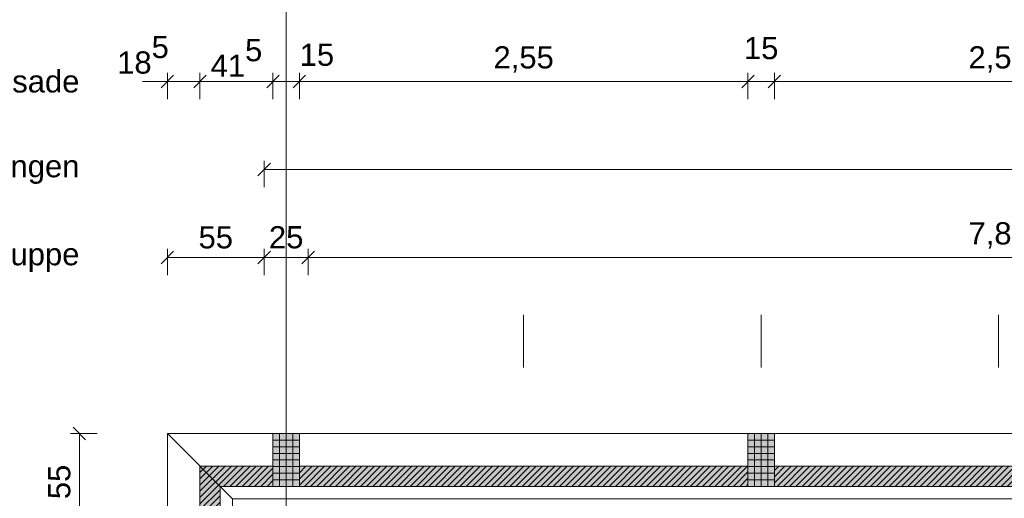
# Model space of a CAD drawing. Header units: metres. Extents: x -111 to 152, y -132 to 99.
# Tile 53 of 256: x -40.66 to -35.07, y 0.31 to 3.03. Entities that reach past the tile are written whole.
import ezdxf

# ---------------------------------------------------------------- set-up
doc = ezdxf.new("R2010")
doc.units = ezdxf.units.M
doc.header["$PDMODE"] = 1
doc.header["$PDSIZE"] = -2
doc.linetypes.add('Achsen 01', pattern=[5.291531, 3.175, -1.058062, 0.352704, -0.705764])
doc.linetypes.add('Raster 01', pattern=[2, 1, -1])
doc.layers.get('0').update_dxf_attribs({"lineweight": 25})
for name, color, linetype, lineweight, true_color in [('014_Fassadenarbeiten-000 Aufsicht Betonfertigteile', 7, 'Continuous', 9, 0xc0c0c0), ('AV1-Achsen', 1, 'Achsen 01', 18, 0xff0000), ('AV1-Raster', 7, 'Raster 01', 9, 0xa6a6a6)]:
    doc.layers.add(name, color=color, linetype=linetype, lineweight=lineweight, true_color=true_color)
for name, color, linetype, lineweight in [('014_Fassadenarbeiten-330 Betonfertigteile vertikal', 7, 'Continuous', 9), ('014_Fassadenarbeiten-330 Mauerwerk 11.5cm', 7, 'Continuous', 9), ('_1.35m (3D)', 7, 'Continuous', 9), ('_EG (2D)', 7, 'Continuous', 9), ('_GRU (2D)', 7, 'Continuous', 9), ('Bemaßung-Bemaßung', 7, 'Continuous', 9), ('Keine', 7, 'Continuous', 9)]:
    doc.layers.add(name, color=color, linetype=linetype, lineweight=lineweight)
doc.layers.get('0').freeze()
doc.styles.add('Arial', font='arial.ttf')
doc.dimstyles.new('COE 50', dxfattribs={"dimtxt": 126.090495, "dimasz": 0.001414, "dimexe": 0.001, "dimexo": 0.01, "dimgap": 0.001, "dimtad": 1, "dimdec": 3, "dimtxsty": 'Arial', "dimblk": 'VW_SLASH-3', "dimblk1": 'VW_SLASH-3', "dimblk2": 'VW_SLASH-3', "dimcen": 0, "dimadec": 3, "dimazin": 0, "dimtfac": 0.8, "dimtdec": 3, "dimtix": 1, "dimtmove": 0, "dimatfit": 0, "dimldrblk": 'VW_SLASH-2', "dimfxl": 0.002, "dimfxlon": 1, "dimfrac": 2, "dimtolj": 1, "dimarcsym": 0})
pattern_1 = [(45, (0, 0), (0.01767767, -0.01767767), [])]
pattern_2 = [(-90, (0, 0), (0.0375, 0), [])]
pattern_3 = [(0, (0, 0), (2e-18, -0.0375), [])]

# ---------------------------------------------------------------- blocks, each defined once
blk = doc.blocks.new('Group-2')
at = {"layer": 'AV1-Raster'}
for p, q in [((-37.8, -22.95), (-37.8, 1.35)), ((-36.45, -22.95), (-36.45, 1.35)), ((-35.1, -22.95), (-35.1, 1.35))]:
    blk.add_line(p, q, dxfattribs=at)
blk = doc.blocks.new('1.35m (3D)')
at = {"layer": 'AV1-Raster', "color": 7}
blk.add_blockref('Group-2', (0, 0), dxfattribs=at)
blk = doc.blocks.new('VW_SLASH-3')
at = {"color": 0, "linetype": 'ByBlock', "lineweight": -2, "transparency": 16777216}
blk.add_line((0, 0), (-1, 0), dxfattribs=at)
at = {"color": 0, "linetype": 'Continuous', "lineweight": 15, "transparency": 16777216, "flags": 128}
blk.add_lwpolyline([(0.5, 0.5), (-0.5, -0.5)], dxfattribs=at)
blk = doc.blocks.new('*D335')
at = {"layer": 'Bemaßung-Bemaßung', "color": 0, "lineweight": -2}
for p, q in [((-39.15, 3.575), (-39.15, 3.725)), ((-33.75, 3.575), (-33.75, 3.725)), ((-33.8207, 3.675), (-39.0793, 3.675))]:
    blk.add_line(p, q, dxfattribs=at)
at = {"layer": 'Defpoints', "color": 0}
for p in [(-39.15, 3.675), (-39.15, 0), (-33.75, 0)]:
    blk.add_point(p, dxfattribs=at)
at = {"layer": 'Bemaßung-Bemaßung', "color": 0, "lineweight": -2, "xscale": 0.070693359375, "yscale": 0.070693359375, "zscale": 0.070693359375, "rotation": 180}
blk.add_blockref('VW_SLASH-3', (-39.15, 3.675), dxfattribs=at)
at = {"layer": 'Bemaßung-Bemaßung', "color": 0, "lineweight": -2, "xscale": 0.070693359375, "yscale": 0.070693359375, "zscale": 0.070693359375}
blk.add_blockref('VW_SLASH-3', (-33.75, 3.675), dxfattribs=at)
at = {"layer": 'Bemaßung-Bemaßung', "color": 0, "insert": (-36.45, 3.8008), "char_height": 0.12609, "attachment_point": 5, "style": 'Arial'}
blk.add_mtext('\\A1;5,40', dxfattribs=at)
blk = doc.blocks.new('VW_SLASH-2')
at = {"color": 0, "linetype": 'ByBlock', "lineweight": -2, "transparency": 16777216}
blk.add_line((0, 0), (-1, 0), dxfattribs=at)
at = {"color": 0, "linetype": 'Continuous', "lineweight": 15, "transparency": 16777216, "flags": 128}
blk.add_lwpolyline([(0.5, 0.5), (-0.5, -0.5)], dxfattribs=at)
blk = doc.blocks.new('*D343')
at = {"layer": 'Bemaßung-Bemaßung', "color": 0, "lineweight": -2}
for p, q in [((-39.825, 2.575), (-39.825, 2.725)), ((-39.64, 2.575), (-39.64, 2.725)), ((-39.8957, 2.675), (-39.9664, 2.675)), ((-39.64, 2.675), (-39.825, 2.675)), ((-39.5693, 2.675), (-39.4986, 2.675))]:
    blk.add_line(p, q, dxfattribs=at)
at = {"layer": 'Defpoints', "color": 0}
for p in [(-39.825, 2.675), (-39.64, 0.49), (-39.825, 0.075)]:
    blk.add_point(p, dxfattribs=at)
at = {"layer": 'Bemaßung-Bemaßung', "color": 0, "lineweight": -2, "xscale": 0.070693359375, "yscale": 0.070693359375, "zscale": 0.070693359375}
blk.add_blockref('VW_SLASH-3', (-39.825, 2.675), dxfattribs=at)
at = {"layer": 'Bemaßung-Bemaßung', "color": 0, "lineweight": -2, "xscale": 0.070693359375, "yscale": 0.070693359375, "zscale": 0.070693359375, "rotation": 180}
blk.add_blockref('VW_SLASH-3', (-39.64, 2.675), dxfattribs=at)
at = {"layer": 'Bemaßung-Bemaßung', "color": 0, "insert": (-39.9637, 2.8264), "char_height": 0.12609, "attachment_point": 5, "style": 'Arial'}
blk.add_mtext('\\A1;18\\S5^ ;', dxfattribs=at)
blk = doc.blocks.new('*D344')
at = {"layer": 'Bemaßung-Bemaßung', "color": 0, "lineweight": -2}
for p, q in [((-39.64, 2.575), (-39.64, 2.725)), ((-39.225, 2.575), (-39.225, 2.725)), ((-39.2957, 2.675), (-39.5693, 2.675))]:
    blk.add_line(p, q, dxfattribs=at)
at = {"layer": 'Defpoints', "color": 0}
for p in [(-39.64, 2.675), (-39.225, 0.675), (-39.64, 0.49)]:
    blk.add_point(p, dxfattribs=at)
at = {"layer": 'Bemaßung-Bemaßung', "color": 0, "lineweight": -2, "xscale": 0.070693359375, "yscale": 0.070693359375, "zscale": 0.070693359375, "rotation": 180}
blk.add_blockref('VW_SLASH-3', (-39.64, 2.675), dxfattribs=at)
at = {"layer": 'Bemaßung-Bemaßung', "color": 0, "lineweight": -2, "xscale": 0.070693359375, "yscale": 0.070693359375, "zscale": 0.070693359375}
blk.add_blockref('VW_SLASH-3', (-39.225, 2.675), dxfattribs=at)
at = {"layer": 'Bemaßung-Bemaßung', "color": 0, "insert": (-39.4325, 2.8093), "char_height": 0.12609, "attachment_point": 5, "style": 'Arial'}
blk.add_mtext('\\A1;41\\S5^ ;', dxfattribs=at)
blk = doc.blocks.new('*D345')
at = {"layer": 'Bemaßung-Bemaßung', "color": 0, "lineweight": -2}
for p, q in [((-39.225, 2.575), (-39.225, 2.725)), ((-39.075, 2.575), (-39.075, 2.725)), ((-39.2957, 2.675), (-39.3664, 2.675)), ((-39.075, 2.675), (-39.225, 2.675)), ((-39.0043, 2.675), (-38.9336, 2.675))]:
    blk.add_line(p, q, dxfattribs=at)
at = {"layer": 'Defpoints', "color": 0}
for p in [(-39.225, 2.675), (-39.225, 0.675), (-39.075, 0.675)]:
    blk.add_point(p, dxfattribs=at)
at = {"layer": 'Bemaßung-Bemaßung', "color": 0, "lineweight": -2, "xscale": 0.070693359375, "yscale": 0.070693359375, "zscale": 0.070693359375}
blk.add_blockref('VW_SLASH-3', (-39.225, 2.675), dxfattribs=at)
at = {"layer": 'Bemaßung-Bemaßung', "color": 0, "lineweight": -2, "xscale": 0.070693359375, "yscale": 0.070693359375, "zscale": 0.070693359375, "rotation": 180}
blk.add_blockref('VW_SLASH-3', (-39.075, 2.675), dxfattribs=at)
at = {"layer": 'Bemaßung-Bemaßung', "color": 0, "insert": (-38.9751, 2.8264), "char_height": 0.12609, "attachment_point": 5, "style": 'Arial'}
blk.add_mtext('\\A1;15', dxfattribs=at)
blk = doc.blocks.new('*D346')
at = {"layer": 'Bemaßung-Bemaßung', "color": 0, "lineweight": -2}
for p, q in [((-39.075, 2.575), (-39.075, 2.725)), ((-36.525, 2.575), (-36.525, 2.725)), ((-36.5957, 2.675), (-39.0043, 2.675))]:
    blk.add_line(p, q, dxfattribs=at)
at = {"layer": 'Defpoints', "color": 0}
for p in [(-39.075, 2.675), (-39.075, 0.675), (-36.525, 0.675)]:
    blk.add_point(p, dxfattribs=at)
at = {"layer": 'Bemaßung-Bemaßung', "color": 0, "lineweight": -2, "xscale": 0.070693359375, "yscale": 0.070693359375, "zscale": 0.070693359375, "rotation": 180}
blk.add_blockref('VW_SLASH-3', (-39.075, 2.675), dxfattribs=at)
at = {"layer": 'Bemaßung-Bemaßung', "color": 0, "lineweight": -2, "xscale": 0.070693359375, "yscale": 0.070693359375, "zscale": 0.070693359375}
blk.add_blockref('VW_SLASH-3', (-36.525, 2.675), dxfattribs=at)
at = {"layer": 'Bemaßung-Bemaßung', "color": 0, "insert": (-37.8, 2.8008), "char_height": 0.12609, "attachment_point": 5, "style": 'Arial'}
blk.add_mtext('\\A1;2,55', dxfattribs=at)
blk = doc.blocks.new('*D347')
at = {"layer": 'Bemaßung-Bemaßung', "color": 0, "lineweight": -2}
for p, q in [((-36.525, 2.575), (-36.525, 2.725)), ((-36.375, 2.575), (-36.375, 2.725)), ((-36.5957, 2.675), (-36.6664, 2.675)), ((-36.375, 2.675), (-36.525, 2.675)), ((-36.3043, 2.675), (-36.2336, 2.675))]:
    blk.add_line(p, q, dxfattribs=at)
at = {"layer": 'Defpoints', "color": 0}
for p in [(-36.525, 2.675), (-36.525, 0.675), (-36.375, 0.675)]:
    blk.add_point(p, dxfattribs=at)
at = {"layer": 'Bemaßung-Bemaßung', "color": 0, "lineweight": -2, "xscale": 0.070693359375, "yscale": 0.070693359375, "zscale": 0.070693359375}
blk.add_blockref('VW_SLASH-3', (-36.525, 2.675), dxfattribs=at)
at = {"layer": 'Bemaßung-Bemaßung', "color": 0, "lineweight": -2, "xscale": 0.070693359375, "yscale": 0.070693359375, "zscale": 0.070693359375, "rotation": 180}
blk.add_blockref('VW_SLASH-3', (-36.375, 2.675), dxfattribs=at)
at = {"layer": 'Bemaßung-Bemaßung', "color": 0, "insert": (-36.45, 2.8644), "char_height": 0.12609, "attachment_point": 5, "style": 'Arial'}
blk.add_mtext('\\A1;15', dxfattribs=at)
blk = doc.blocks.new('*D348')
at = {"layer": 'Bemaßung-Bemaßung', "color": 0, "lineweight": -2}
for p, q in [((-36.375, 2.575), (-36.375, 2.725)), ((-33.825, 2.575), (-33.825, 2.725)), ((-33.8957, 2.675), (-36.3043, 2.675))]:
    blk.add_line(p, q, dxfattribs=at)
at = {"layer": 'Defpoints', "color": 0}
for p in [(-36.375, 2.675), (-36.375, 0.675), (-33.825, 0.675)]:
    blk.add_point(p, dxfattribs=at)
at = {"layer": 'Bemaßung-Bemaßung', "color": 0, "lineweight": -2, "xscale": 0.070693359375, "yscale": 0.070693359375, "zscale": 0.070693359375, "rotation": 180}
blk.add_blockref('VW_SLASH-3', (-36.375, 2.675), dxfattribs=at)
at = {"layer": 'Bemaßung-Bemaßung', "color": 0, "lineweight": -2, "xscale": 0.070693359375, "yscale": 0.070693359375, "zscale": 0.070693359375}
blk.add_blockref('VW_SLASH-3', (-33.825, 2.675), dxfattribs=at)
at = {"layer": 'Bemaßung-Bemaßung', "color": 0, "insert": (-35.1, 2.8008), "char_height": 0.12609, "attachment_point": 5, "style": 'Arial'}
blk.add_mtext('\\A1;2,55', dxfattribs=at)
blk = doc.blocks.new('*D379')
at = {"layer": 'Bemaßung-Bemaßung', "color": 0, "lineweight": -2}
for p, q in [((-39.825, 1.575), (-39.825, 1.725)), ((-39.275, 1.575), (-39.275, 1.725)), ((-39.3457, 1.675), (-39.7543, 1.675))]:
    blk.add_line(p, q, dxfattribs=at)
at = {"layer": 'Defpoints', "color": 0}
for p in [(-39.825, 1.675), (-39.275, 0.125), (-39.825, -0.075)]:
    blk.add_point(p, dxfattribs=at)
at = {"layer": 'Bemaßung-Bemaßung', "color": 0, "lineweight": -2, "xscale": 0.070693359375, "yscale": 0.070693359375, "zscale": 0.070693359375, "rotation": 180}
blk.add_blockref('VW_SLASH-3', (-39.825, 1.675), dxfattribs=at)
at = {"layer": 'Bemaßung-Bemaßung', "color": 0, "lineweight": -2, "xscale": 0.070693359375, "yscale": 0.070693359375, "zscale": 0.070693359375}
blk.add_blockref('VW_SLASH-3', (-39.275, 1.675), dxfattribs=at)
at = {"layer": 'Bemaßung-Bemaßung', "color": 0, "insert": (-39.55, 1.7891), "char_height": 0.12609, "attachment_point": 5, "style": 'Arial'}
blk.add_mtext('\\A1;55', dxfattribs=at)
blk = doc.blocks.new('*D380')
at = {"layer": 'Bemaßung-Bemaßung', "color": 0, "lineweight": -2}
for p, q in [((-39.275, 1.575), (-39.275, 1.725)), ((-39.025, 1.575), (-39.025, 1.725)), ((-39.3457, 1.675), (-39.4164, 1.675)), ((-39.025, 1.675), (-39.275, 1.675)), ((-38.9543, 1.675), (-38.8836, 1.675))]:
    blk.add_line(p, q, dxfattribs=at)
at = {"layer": 'Defpoints', "color": 0}
for p in [(-39.275, 1.675), (-39.275, 0.125), (-39.025, -0.125)]:
    blk.add_point(p, dxfattribs=at)
at = {"layer": 'Bemaßung-Bemaßung', "color": 0, "lineweight": -2, "xscale": 0.070693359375, "yscale": 0.070693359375, "zscale": 0.070693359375}
blk.add_blockref('VW_SLASH-3', (-39.275, 1.675), dxfattribs=at)
at = {"layer": 'Bemaßung-Bemaßung', "color": 0, "lineweight": -2, "xscale": 0.070693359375, "yscale": 0.070693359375, "zscale": 0.070693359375, "rotation": 180}
blk.add_blockref('VW_SLASH-3', (-39.025, 1.675), dxfattribs=at)
at = {"layer": 'Bemaßung-Bemaßung', "color": 0, "insert": (-39.15, 1.7894), "char_height": 0.12609, "attachment_point": 5, "style": 'Arial'}
blk.add_mtext('\\A1;25', dxfattribs=at)
blk = doc.blocks.new('*D381')
at = {"layer": 'Bemaßung-Bemaßung', "color": 0, "lineweight": -2}
for p, q in [((-39.025, 1.575), (-39.025, 1.725)), ((-31.175, 1.575), (-31.175, 1.725)), ((-31.2457, 1.675), (-38.9543, 1.675))]:
    blk.add_line(p, q, dxfattribs=at)
at = {"layer": 'Defpoints', "color": 0}
for p in [(-39.025, 1.675), (-39.025, -0.125), (-31.175, -0.125)]:
    blk.add_point(p, dxfattribs=at)
at = {"layer": 'Bemaßung-Bemaßung', "color": 0, "lineweight": -2, "xscale": 0.070693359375, "yscale": 0.070693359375, "zscale": 0.070693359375, "rotation": 180}
blk.add_blockref('VW_SLASH-3', (-39.025, 1.675), dxfattribs=at)
at = {"layer": 'Bemaßung-Bemaßung', "color": 0, "lineweight": -2, "xscale": 0.070693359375, "yscale": 0.070693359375, "zscale": 0.070693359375}
blk.add_blockref('VW_SLASH-3', (-31.175, 1.675), dxfattribs=at)
at = {"layer": 'Bemaßung-Bemaßung', "color": 0, "insert": (-35.1, 1.8008), "char_height": 0.12609, "attachment_point": 5, "style": 'Arial'}
blk.add_mtext('\\A1;7,85', dxfattribs=at)
blk = doc.blocks.new('*D507')
at = {"layer": 'Bemaßung-Bemaßung', "color": 0, "lineweight": -2}
for p, q in [((-41.725, 0.675), (-41.875, 0.675)), ((-41.825, -22.2043), (-41.825, 0.6043)), ((-41.725, -22.275), (-41.875, -22.275))]:
    blk.add_line(p, q, dxfattribs=at)
at = {"layer": 'Defpoints', "color": 0}
for p in [(-41.825, 0.675), (-39.825, 0.675), (-39.825, -22.275)]:
    blk.add_point(p, dxfattribs=at)
at = {"layer": 'Bemaßung-Bemaßung', "color": 0, "lineweight": -2, "xscale": 0.070693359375, "yscale": 0.070693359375, "zscale": 0.070693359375}
for p, rotation in [((-41.825, 0.675), 90), ((-41.825, -22.275), 270)]:
    blk.add_blockref('VW_SLASH-3', p, dxfattribs=dict(at, rotation=rotation))
at = {"layer": 'Bemaßung-Bemaßung', "color": 0, "insert": (-41.9508, -10.8), "char_height": 0.12609, "attachment_point": 5, "rotation": 90, "style": 'Arial'}
blk.add_mtext('\\A1;22,95', dxfattribs=at)
blk = doc.blocks.new('*D527')
at = {"layer": 'Bemaßung-Bemaßung', "color": 0, "lineweight": -2}
for p, q in [((-41.225, 0.49), (-41.375, 0.49)), ((-41.325, 0.4193), (-41.325, 0.1457)), ((-41.225, 0.075), (-41.375, 0.075))]:
    blk.add_line(p, q, dxfattribs=at)
at = {"layer": 'Defpoints', "color": 0}
for p in [(-39.64, 0.49), (-41.325, 0.075), (-39.825, 0.075)]:
    blk.add_point(p, dxfattribs=at)
at = {"layer": 'Bemaßung-Bemaßung', "color": 0, "lineweight": -2, "xscale": 0.070693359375, "yscale": 0.070693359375, "zscale": 0.070693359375}
for p, rotation in [((-41.325, 0.49), 89.99999999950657), ((-41.325, 0.075), 269.9999999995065)]:
    blk.add_blockref('VW_SLASH-3', p, dxfattribs=dict(at, rotation=rotation))
at = {"layer": 'Bemaßung-Bemaßung', "color": 0, "insert": (-41.4593, 0.2825), "char_height": 0.12609, "attachment_point": 5, "rotation": 90, "style": 'Arial'}
blk.add_mtext('\\A1;41\\S5^ ;', dxfattribs=at)
blk = doc.blocks.new('*D528')
at = {"layer": 'Bemaßung-Bemaßung', "color": 0, "lineweight": -2}
for p, q in [((-41.325, 0.7457), (-41.325, 0.8164)), ((-41.225, 0.675), (-41.375, 0.675)), ((-41.325, 0.675), (-41.325, 0.49)), ((-41.225, 0.49), (-41.375, 0.49)), ((-41.325, 0.4193), (-41.325, 0.3486))]:
    blk.add_line(p, q, dxfattribs=at)
at = {"layer": 'Defpoints', "color": 0}
for p in [(-39.225, 0.675), (-41.325, 0.49), (-39.64, 0.49)]:
    blk.add_point(p, dxfattribs=at)
at = {"layer": 'Bemaßung-Bemaßung', "color": 0, "lineweight": -2, "xscale": 0.070693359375, "yscale": 0.070693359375, "zscale": 0.070693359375}
for p, rotation in [((-41.325, 0.675), 269.9999999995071), ((-41.325, 0.49), 89.99999999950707)]:
    blk.add_blockref('VW_SLASH-3', p, dxfattribs=dict(at, rotation=rotation))
at = {"layer": 'Bemaßung-Bemaßung', "color": 0, "insert": (-41.4764, 0.8137), "char_height": 0.12609, "attachment_point": 5, "rotation": 90, "style": 'Arial'}
blk.add_mtext('\\A1;18\\S5^ ;', dxfattribs=at)
blk = doc.blocks.new('*D529')
at = {"layer": 'Bemaßung-Bemaßung', "color": 0, "lineweight": -2}
for p, q in [((-40.225, 0.675), (-40.375, 0.675)), ((-40.325, 0.1957), (-40.325, 0.6043)), ((-40.225, 0.125), (-40.375, 0.125))]:
    blk.add_line(p, q, dxfattribs=at)
at = {"layer": 'Defpoints', "color": 0}
for p in [(-40.325, 0.675), (-28.35, 0.675), (-28.35, 0.125)]:
    blk.add_point(p, dxfattribs=at)
at = {"layer": 'Bemaßung-Bemaßung', "color": 0, "lineweight": -2, "xscale": 0.070693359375, "yscale": 0.070693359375, "zscale": 0.070693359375}
for p, rotation in [((-40.325, 0.675), 90), ((-40.325, 0.125), 270)]:
    blk.add_blockref('VW_SLASH-3', p, dxfattribs=dict(at, rotation=rotation))
at = {"layer": 'Bemaßung-Bemaßung', "color": 0, "insert": (-40.4391, 0.4), "char_height": 0.12609, "attachment_point": 5, "rotation": 90, "style": 'Arial'}
blk.add_mtext('\\A1;55', dxfattribs=at)
blk = doc.blocks.new('*D583')
at = {"layer": 'Bemaßung-Bemaßung', "color": 0, "lineweight": -2}
for p, q in [((-39.275, 2.075), (-39.275, 2.225)), ((-18.775, 2.075), (-18.775, 2.225)), ((-18.8457, 2.175), (-39.2043, 2.175))]:
    blk.add_line(p, q, dxfattribs=at)
at = {"layer": 'Defpoints', "color": 0}
for p in [(-39.275, 2.175), (-39.275, 0.125), (-18.775, 0.125)]:
    blk.add_point(p, dxfattribs=at)
at = {"layer": 'Bemaßung-Bemaßung', "color": 0, "lineweight": -2, "xscale": 0.070693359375, "yscale": 0.070693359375, "zscale": 0.070693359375, "rotation": 180}
blk.add_blockref('VW_SLASH-3', (-39.275, 2.175), dxfattribs=at)
at = {"layer": 'Bemaßung-Bemaßung', "color": 0, "lineweight": -2, "xscale": 0.070693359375, "yscale": 0.070693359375, "zscale": 0.070693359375}
blk.add_blockref('VW_SLASH-3', (-18.775, 2.175), dxfattribs=at)
at = {"layer": 'Bemaßung-Bemaßung', "color": 0, "insert": (-29.025, 2.3008), "char_height": 0.12609, "attachment_point": 5, "style": 'Arial'}
blk.add_mtext('\\A1;20,50', dxfattribs=at)
blk = doc.blocks.new('Group-716')
at = {"layer": 'AV1-Achsen'}
blk.add_line((-39.15, -26.5), (-39.15, 4.9), dxfattribs=at)
blk = doc.blocks.new('GRU (2D)')
at = {"layer": 'AV1-Achsen', "color": 7}
blk.add_blockref('Group-716', (0, 0), dxfattribs=at)
blk = doc.blocks.new('EG (2D)')
at = {"layer": '014_Fassadenarbeiten-330 Betonfertigteile vertikal', "linetype": 'Continuous', "lineweight": 0}
for points in [[(-39.225, 0.675), (-39.075, 0.675), (-39.075, 0.375), (-39.225, 0.375)], [(-36.525, 0.675), (-36.375, 0.675), (-36.375, 0.375), (-36.525, 0.375)]]:
    blk.add_hatch(color=9, dxfattribs=at).paths.add_polyline_path(points)
at = {"layer": '014_Fassadenarbeiten-330 Betonfertigteile vertikal', "linetype": 'Continuous', "lineweight": 9}
h = blk.add_hatch(dxfattribs=at)
h.set_pattern_fill('Stahlbetonfertigteil', color=8, style=0, pattern_type=2)
h.set_pattern_definition(pattern_2)
h.paths.add_polyline_path([(-39.225, 0.675), (-39.075, 0.675), (-39.075, 0.375), (-39.225, 0.375)])
at = {"layer": '014_Fassadenarbeiten-330 Betonfertigteile vertikal', "linetype": 'Continuous', "lineweight": 13}
h = blk.add_hatch(dxfattribs=at)
h.set_pattern_fill('Stahlbetonfertigteil-1', color=8, style=0, pattern_type=2)
h.set_pattern_definition(pattern_3)
h.paths.add_polyline_path([(-39.225, 0.675), (-39.075, 0.675), (-39.075, 0.375), (-39.225, 0.375)])
at = {"layer": '014_Fassadenarbeiten-330 Betonfertigteile vertikal', "linetype": 'Continuous', "lineweight": 9}
h = blk.add_hatch(dxfattribs=at)
h.set_pattern_fill('Stahlbetonfertigteil', color=8, style=0, pattern_type=2)
h.set_pattern_definition(pattern_2)
h.paths.add_polyline_path([(-36.525, 0.675), (-36.375, 0.675), (-36.375, 0.375), (-36.525, 0.375)])
at = {"layer": '014_Fassadenarbeiten-330 Betonfertigteile vertikal', "linetype": 'Continuous', "lineweight": 13}
h = blk.add_hatch(dxfattribs=at)
h.set_pattern_fill('Stahlbetonfertigteil-1', color=8, style=0, pattern_type=2)
h.set_pattern_definition(pattern_3)
h.paths.add_polyline_path([(-36.525, 0.675), (-36.375, 0.675), (-36.375, 0.375), (-36.525, 0.375)])
at = {"layer": '014_Fassadenarbeiten-330 Mauerwerk 11.5cm', "linetype": 'Continuous', "lineweight": 0, "true_color": 0xd19783}
for points in [[(-39.64, 0.075), (-39.64, 0.49), (-39.225, 0.49), (-39.225, 0.375), (-39.525, 0.375), (-39.525, 0.075)], [(-39.075, 0.375), (-39.075, 0.49), (-36.525, 0.49), (-36.525, 0.375)], [(-36.375, 0.375), (-36.375, 0.49), (-33.825, 0.49), (-33.825, 0.375)]]:
    blk.add_hatch(color=33, dxfattribs=at).paths.add_polyline_path(points)
at = {"layer": '014_Fassadenarbeiten-330 Mauerwerk 11.5cm', "linetype": 'Continuous', "lineweight": 9}
h = blk.add_hatch(dxfattribs=at)
h.set_pattern_fill('Mauerwerk Münster', color=8, style=0, pattern_type=2)
h.set_pattern_definition(pattern_1)
h.paths.add_polyline_path([(-39.64, 0.075), (-39.64, 0.49), (-39.225, 0.49), (-39.225, 0.375), (-39.525, 0.375), (-39.525, 0.075)])
h = blk.add_hatch(dxfattribs=at)
h.set_pattern_fill('Mauerwerk Münster', color=8, style=0, pattern_type=2)
h.set_pattern_definition(pattern_1)
h.paths.add_polyline_path([(-39.075, 0.375), (-39.075, 0.49), (-36.525, 0.49), (-36.525, 0.375)])
h = blk.add_hatch(dxfattribs=at)
h.set_pattern_fill('Mauerwerk Münster', color=8, style=0, pattern_type=2)
h.set_pattern_definition(pattern_1)
h.paths.add_polyline_path([(-36.375, 0.375), (-36.375, 0.49), (-33.825, 0.49), (-33.825, 0.375)])
at = {"layer": '014_Fassadenarbeiten-000 Aufsicht Betonfertigteile', "flags": 128}
for points in [[(-0.026, 0.21), (-18.874, 0.21), (-18.874, 0.305), (-39.455, 0.305), (-39.825, 0.675), (0.675, 0.675), (0.305, 0.305), (-0.026, 0.305)], [(-39.36, -5.4), (-39.36, -21.6), (-39.455, -21.6), (-39.455, -21.905), (-39.825, -22.275), (-39.825, 0.675), (-39.455, 0.305), (-39.455, -5.4)]]:
    blk.add_lwpolyline(points, close=True, dxfattribs=at)
at = {"layer": '014_Fassadenarbeiten-330 Betonfertigteile vertikal', "flags": 128}
for points in [[(-39.225, 0.675), (-39.075, 0.675), (-39.075, 0.375), (-39.225, 0.375)], [(-36.525, 0.675), (-36.375, 0.675), (-36.375, 0.375), (-36.525, 0.375)]]:
    blk.add_lwpolyline(points, close=True, dxfattribs=at)
at = {"layer": '014_Fassadenarbeiten-330 Mauerwerk 11.5cm', "flags": 128}
for points in [[(-39.64, 0.075), (-39.64, 0.49), (-39.225, 0.49), (-39.225, 0.375), (-39.525, 0.375), (-39.525, 0.075)], [(-39.075, 0.375), (-39.075, 0.49), (-36.525, 0.49), (-36.525, 0.375)], [(-36.375, 0.375), (-36.375, 0.49), (-33.825, 0.49), (-33.825, 0.375)]]:
    blk.add_lwpolyline(points, close=True, dxfattribs=at)
at = {"layer": 'Keine', "color": 9, "linetype": 'Continuous', "lineweight": 13, "flags": 128}
blk.add_lwpolyline([(-39.825, 0.675), (0.675, 0.675), (0.675, -22.275), (-39.825, -22.275)], close=True, dxfattribs=at)
at = {"layer": 'Bemaßung-Bemaßung', "char_height": 0.12609, "attachment_point": 6, "line_spacing_factor": 0.969122, "style": 'Arial'}
for s, insert in [('Fassade', (-40.325, 2.675)), ('Rohbau / Öffnungen', (-40.325, 2.175)), ('Raumgruppe', (-40.325, 1.675))]:
    blk.add_mtext(s, dxfattribs=dict(at, insert=insert))
at = {"layer": 'Bemaßung-Bemaßung', "color": 1}
dim = blk.add_aligned_dim(p1=(-33.75, 0), p2=(-39.15, 0), distance=-3.675, text='5,40', dimstyle='COE 50', override={"dimtxt": 0.12609, "dimasz": 0.070693, "dimexe": 0.05, "dimgap": 0.05, "dimpost": '<>', "dimtxsty": 'Arial', "dimtmove": 2, "dimfxl": 0.1}, dxfattribs=at)
dim.commit()
dim.dimension.update_dxf_attribs({"geometry": '*D335', "text_midpoint": (-36.45, 3.8008)})
at = {"layer": 'Bemaßung-Bemaßung'}
for p1, p2, distance, text, override, picture, middle in [((-36.375, 0.675), (-36.525, 0.675), -2, '15', {"dimtxt": 0.12609, "dimasz": 0.070693, "dimexe": 0.05, "dimgap": 0.05, "dimpost": '<>', "dimtxsty": 'Arial', "dimtix": 0, "dimtmove": 2, "dimfxl": 0.1}, '*D347', (-36.45, 2.8644)), ((-36.525, 0.675), (-39.075, 0.675), -2, '2,55', {"dimtxt": 0.12609, "dimasz": 0.070693, "dimexe": 0.05, "dimgap": 0.05, "dimpost": '<>', "dimtxsty": 'Arial', "dimtmove": 2, "dimfxl": 0.1}, '*D346', (-37.8, 2.8008)), ((-33.825, 0.675), (-36.375, 0.675), -2, '2,55', {"dimtxt": 0.12609, "dimasz": 0.070693, "dimexe": 0.05, "dimgap": 0.05, "dimpost": '<>', "dimtxsty": 'Arial', "dimtmove": 2, "dimfxl": 0.1}, '*D348', (-35.1, 2.8008)), ((-31.175, -0.125), (-39.025, -0.125), -1.8, '7,85', {"dimtxt": 0.12609, "dimasz": 0.070693, "dimexe": 0.05, "dimgap": 0.05, "dimpost": '<>', "dimtxsty": 'Arial', "dimtmove": 2, "dimfxl": 0.1}, '*D381', (-35.1, 1.8008))]:
    dim = blk.add_aligned_dim(p1=p1, p2=p2, distance=distance, text=text, dimstyle='COE 50', override=override, dxfattribs=at)
    dim.commit()
    dim.dimension.update_dxf_attribs({"geometry": picture, "text_midpoint": middle})
dim = blk.add_linear_dim(base=(-39.825, 2.675), p1=(-39.64, 0.49), p2=(-39.825, 0.075), text='18\\S5^ ;', dimstyle='COE 50', override={"dimtxt": 0.12609, "dimasz": 0.070693, "dimexe": 0.05, "dimgap": 0.05, "dimpost": '<>', "dimtxsty": 'Arial', "dimtix": 0, "dimtmove": 2, "dimfxl": 0.1}, dxfattribs=at)
dim.commit()
dim.dimension.update_dxf_attribs({"geometry": '*D343', "text_midpoint": (-39.9637, 2.8264), "dimtype": 160})
for base, p1, p2, text, picture, middle in [((-39.64, 2.675), (-39.225, 0.675), (-39.64, 0.49), '41\\S5^ ;', '*D344', (-39.4325, 2.8093)), ((-39.275, 2.175), (-18.775, 0.125), (-39.275, 0.125), '20,50', '*D583', (-29.025, 2.3008)), ((-39.825, 1.675), (-39.275, 0.125), (-39.825, -0.075), '55', '*D379', (-39.55, 1.7891)), ((-39.275, 1.675), (-39.025, -0.125), (-39.275, 0.125), '25', '*D380', (-39.15, 1.7894))]:
    dim = blk.add_linear_dim(base=base, p1=p1, p2=p2, text=text, dimstyle='COE 50', override={"dimtxt": 0.12609, "dimasz": 0.070693, "dimexe": 0.05, "dimgap": 0.05, "dimpost": '<>', "dimtxsty": 'Arial', "dimtmove": 2, "dimfxl": 0.1}, dxfattribs=at)
    dim.commit()
    dim.dimension.update_dxf_attribs({"geometry": picture, "text_midpoint": middle})
for base, p1, p2, angle, text, picture, middle, dimtype in [((-39.225, 2.675), (-39.075, 0.675), (-39.225, 0.675), 180, '15', '*D345', (-38.9751, 2.8264), 161), ((-41.325, 0.49), (-39.225, 0.675), (-39.64, 0.49), 90, '18\\S5^ ;', '*D528', (-41.4764, 0.8137), 160)]:
    dim = blk.add_linear_dim(base=base, p1=p1, p2=p2, angle=angle, text=text, dimstyle='COE 50', override={"dimtxt": 0.12609, "dimasz": 0.070693, "dimexe": 0.05, "dimgap": 0.05, "dimpost": '<>', "dimtxsty": 'Arial', "dimtix": 0, "dimtmove": 2, "dimfxl": 0.1}, dxfattribs=at)
    dim.commit()
    dim.dimension.update_dxf_attribs({"geometry": picture, "text_midpoint": middle, "dimtype": dimtype})
for base, p1, p2, angle, text, picture, middle in [((-41.825, 0.675), (-39.825, -22.275), (-39.825, 0.675), 270, '22,95', '*D507', (-41.9508, -10.8)), ((-40.325, 0.675), (-28.35, 0.125), (-28.35, 0.675), 270, '55', '*D529', (-40.4391, 0.4)), ((-41.325, 0.075), (-39.64, 0.49), (-39.825, 0.075), 90, '41\\S5^ ;', '*D527', (-41.4593, 0.2825))]:
    dim = blk.add_linear_dim(base=base, p1=p1, p2=p2, angle=angle, text=text, dimstyle='COE 50', override={"dimtxt": 0.12609, "dimasz": 0.070693, "dimexe": 0.05, "dimgap": 0.05, "dimpost": '<>', "dimtxsty": 'Arial', "dimtmove": 2, "dimfxl": 0.1}, dxfattribs=at)
    dim.commit()
    dim.dimension.update_dxf_attribs({"geometry": picture, "text_midpoint": middle})

msp = doc.modelspace()

# ---------------------------------------------------------------- block references
at = {"layer": '_1.35m (3D)'}
msp.add_blockref('1.35m (3D)', (0, 0), dxfattribs=at)

# ---------------------------------------------------------------- next in the draw order: block references
at = {"layer": '_EG (2D)'}
msp.add_blockref('EG (2D)', (0, 0), dxfattribs=at)

# ---------------------------------------------------------------- next in the draw order: block references
at = {"layer": '_GRU (2D)'}
msp.add_blockref('GRU (2D)', (0, 0), dxfattribs=at)

doc.saveas('drawing.dxf')
